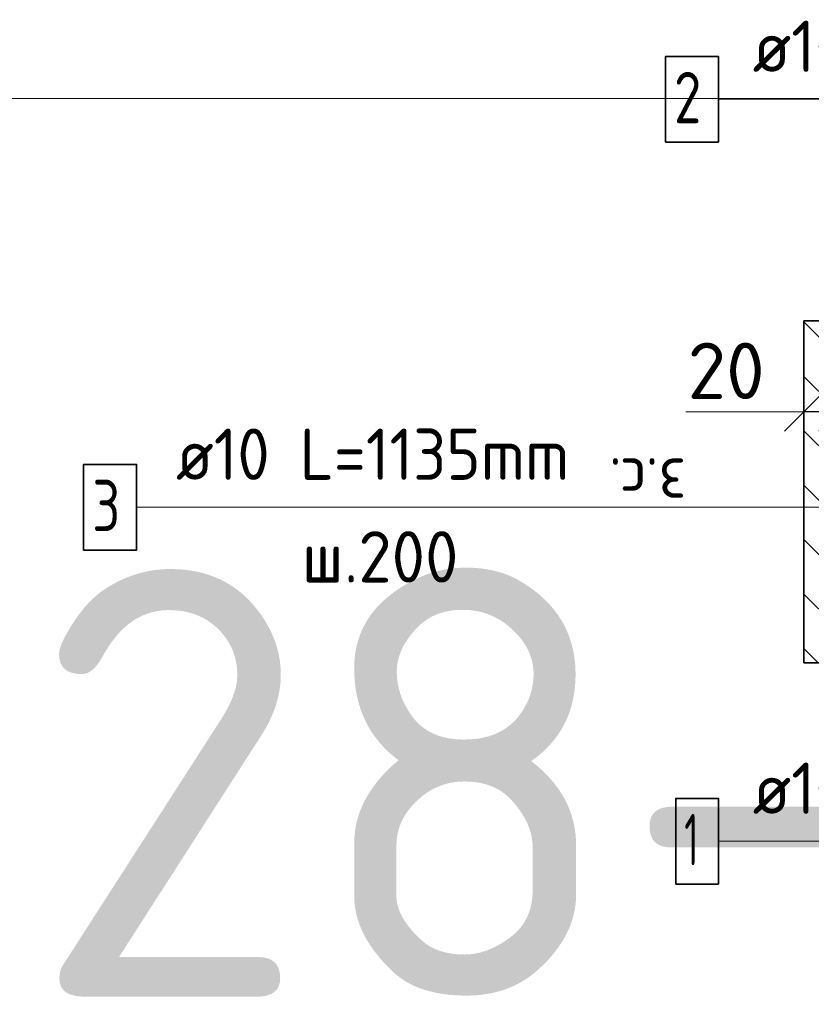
# Model space of a CAD drawing. Header units: metres. Extents: x -38 to 98, y -15 to 21.
# Tile 77 of 124: x 71.709 to 72.172, y 7.142 to 7.718. Entities that reach past the tile are written whole.
import ezdxf

# ---------------------------------------------------------------- set-up
doc = ezdxf.new("R2010")
doc.units = ezdxf.units.M
doc.header["$PDMODE"] = 65
for name, color, linetype, lineweight in [('XR$3$Арм. стержнями верхней зоны', 180, 'Continuous', 35), ('XR$3$Арм. стержнями нижней зоны', 180, 'Continuous', 35), ('XR$3$Арм.стержн. Арматура края', 96, 'Continuous', 35), ('XR$3$Размерная линия_ общее', 7, 'Continuous', 13), ('XR$5$Арм. стержнями верхней зоны', 180, 'Continuous', 35), ('XR$5$Арм. стержнями нижней зоны', 180, 'Continuous', 35), ('XR$5$Арм.стержн. Арматура края', 96, 'Continuous', 35), ('XR$5$Размерная линия_ общее', 7, 'Continuous', 13)]:
    doc.layers.add(name, color=color, linetype=linetype, lineweight=lineweight)
doc.styles.add('ISOCPEUR', font='txt')
doc.dimstyles.new('DIMSTYLE_11', dxfattribs={"dimtxt": 0.033, "dimasz": 0.0375, "dimexe": 0, "dimexo": 0, "dimgap": 0.0165, "dimtad": 2, "dimdec": 0, "dimlfac": 1000, "dimrnd": 1, "dimzin": 12, "dimdsep": 46, "dimtxsty": 'ISOCPEUR', "dimblk1": 'ALL_ML_STRICH', "dimblk2": 'ALL_ML_STRICH', "dimsah": 1, "dimcen": 0, "dimclrd": 7, "dimclre": 256, "dimclrt": 7, "dimadec": 0, "dimazin": 0, "dimtfac": 1, "dimtdec": 0, "dimtix": 1, "dimtmove": 2, "dimatfit": 3, "dimfxl": 0, "dimtvp": 1.2, "dimtzin": 0, "dimlwd": 0, "dimlwe": -3, "dimarcsym": 0})
pattern_1 = [(135, (0, 0), (-0.031819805, -0.031819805), [0.4, -0.05, 0, -0.05]), (135, (-0.01591, -0.01591), (-0.031819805, -0.031819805), [0.8, -0.1, 0.1, -0.1])]

# ---------------------------------------------------------------- blocks, each defined once
blk = doc.blocks.new('ALL_ML_STRICH')
at = {"color": 0, "linetype": 'ByBlock', "lineweight": -2}
for p, q in [((0, -0.5), (0, 0.5)), ((-0.3, -0.3), (0.3, 0.3)), ((-1, 0), (0.5, 0))]:
    blk.add_line(p, q, dxfattribs=at)
blk = doc.blocks.new('*D139')
at = {"layer": 'DEFPOINTS', "color": 7, "linetype": 'Continuous', "lineweight": 13, "transparency": 33554687}
for p in [(72.1875, 7.48857), (72.1875, 7.45358), (72.1675, 7.44858)]:
    blk.add_point(p, dxfattribs=at)
at = {"layer": 'XR$3$Размерная линия_ общее', "color": 253, "linetype": 'Continuous', "lineweight": -2, "true_color": 0xa0a0a0, "transparency": 33554687}
for p, q in [((72.1675, 7.46858), (72.1675, 7.48857)), ((72.1875, 7.47358), (72.1875, 7.48857))]:
    blk.add_line(p, q, dxfattribs=at)
at = {"layer": 'XR$3$Размерная линия_ общее', "color": 7, "linetype": 'Continuous', "lineweight": -2, "transparency": 33554687}
blk.add_line((72.1875, 7.48857), (72.1675, 7.48857), dxfattribs=at)
at = {"layer": 'XR$3$Размерная линия_ общее', "color": 7, "linetype": 'Continuous', "lineweight": 13, "transparency": 33554687, "xscale": 0.0375, "yscale": 0.0375, "zscale": 0.0375}
for p, rotation in [((72.1675, 7.48857), 180), ((72.1875, 7.48857), 360)]:
    blk.add_blockref('ALL_ML_STRICH', p, dxfattribs=dict(at, rotation=rotation))
at = {"layer": 'XR$3$Размерная линия_ общее', "color": 7, "linetype": 'Continuous', "lineweight": 13, "transparency": 33554687, "insert": (72.12208, 7.51257), "char_height": 0.033, "width": 0.066, "attachment_point": 5, "style": 'ISOCPEUR'}
blk.add_mtext('\\A1;{20}', dxfattribs=at)
at = {"layer": 'XR$3$Размерная линия_ общее', "color": 7, "linetype": 'Continuous', "lineweight": 13, "transparency": 33554687, "insert": (72.09879, 7.43451), "char_height": 0.027, "width": 0.00135, "attachment_point": 1, "rotation": 180, "line_spacing_factor": 0.60241, "style": 'ISOCPEUR'}
blk.add_mtext('з.с.', dxfattribs=at)
blk = doc.blocks.new('*D526')
at = {"layer": 'DEFPOINTS', "color": 7, "linetype": 'Continuous', "lineweight": 13, "transparency": 33554687}
for p in [(72.1875, 7.48857), (72.1875, 7.45358), (72.1675, 7.44858)]:
    blk.add_point(p, dxfattribs=at)
at = {"layer": 'XR$5$Размерная линия_ общее', "color": 253, "linetype": 'Continuous', "lineweight": -2, "true_color": 0xa0a0a0, "transparency": 33554687}
for p, q in [((72.1675, 7.46858), (72.1675, 7.48857)), ((72.1875, 7.47358), (72.1875, 7.48857))]:
    blk.add_line(p, q, dxfattribs=at)
at = {"layer": 'XR$5$Размерная линия_ общее', "color": 7, "linetype": 'Continuous', "lineweight": -2, "transparency": 33554687}
blk.add_line((72.1875, 7.48857), (72.1675, 7.48857), dxfattribs=at)
at = {"layer": 'XR$5$Размерная линия_ общее', "color": 7, "linetype": 'Continuous', "lineweight": 13, "transparency": 33554687, "xscale": 0.0375, "yscale": 0.0375, "zscale": 0.0375}
for p, rotation in [((72.1675, 7.48857), 180), ((72.1875, 7.48857), 360)]:
    blk.add_blockref('ALL_ML_STRICH', p, dxfattribs=dict(at, rotation=rotation))
at = {"layer": 'XR$5$Размерная линия_ общее', "color": 7, "linetype": 'Continuous', "lineweight": 13, "transparency": 33554687, "insert": (72.12208, 7.51257), "char_height": 0.033, "width": 0.066, "attachment_point": 5, "style": 'ISOCPEUR'}
blk.add_mtext('\\A1;{20}', dxfattribs=at)
at = {"layer": 'XR$5$Размерная линия_ общее', "color": 7, "linetype": 'Continuous', "lineweight": 13, "transparency": 33554687, "insert": (72.09879, 7.43451), "char_height": 0.027, "width": 0.00135, "attachment_point": 1, "rotation": 180, "line_spacing_factor": 0.60241, "style": 'ISOCPEUR'}
blk.add_mtext('з.с.', dxfattribs=at)

msp = doc.modelspace()

# ---------------------------------------------------------------- hatches: boundary and pattern name
at = {"linetype": 'Continuous', "lineweight": 13, "transparency": 33554687}
h = msp.add_hatch(dxfattribs=at)
h.set_pattern_fill('__________540', scale=0.015, style=0, pattern_type=2)
h.set_pattern_definition(pattern_1)
h.paths.add_polyline_path([(72.1675, 7.54188), (72.1675, 7.34188), (72.75595, 7.34188), (72.75595, 7.54188)], flags=0)
h = msp.add_hatch(dxfattribs=at)
h.set_pattern_fill('__________540', scale=0.015, style=0, pattern_type=2)
h.set_pattern_definition(pattern_1)
h.paths.add_polyline_path([(72.1675, 7.54188), (72.1675, 7.34188), (72.75595, 7.34188), (72.75595, 7.54188)], flags=0)

# ---------------------------------------------------------------- linework, layer by layer
at = {"color": 7, "linetype": 'Continuous', "lineweight": 13, "transparency": 33554687}
for p, q in [((86.41979, 7.67171), (67.91979, 7.67171)), ((72.1675, 7.48857), (72.0985, 7.48857)), ((72.1675, 7.48857), (72.0985, 7.48857))]:
    msp.add_line(p, q, dxfattribs=at)
at = {"color": 7, "linetype": 'Continuous', "lineweight": 35, "transparency": 33554687}
for p, q in [((72.1675, 7.54188), (72.1675, 7.34188)), ((72.75595, 7.54188), (72.1675, 7.54188)), ((72.1675, 7.54188), (72.1675, 7.34188)), ((72.75595, 7.54188), (72.1675, 7.54188)), ((72.1675, 7.34188), (72.75595, 7.34188)), ((72.1675, 7.34188), (72.75595, 7.34188))]:
    msp.add_line(p, q, dxfattribs=at)
at = {"layer": 'XR$3$Арм. стержнями верхней зоны', "color": 7, "linetype": 'Continuous', "lineweight": 13, "transparency": 33554687}
msp.add_line((72.1176, 7.6713), (72.3436, 7.6713), dxfattribs=at)
at = {"layer": 'XR$3$Арм. стержнями верхней зоны', "color": 7, "linetype": 'Continuous', "lineweight": 35, "transparency": 33554687}
msp.add_lwpolyline([(72.0866, 7.6463), (72.1176, 7.6463), (72.1176, 7.6963), (72.0866, 7.6963), (72.0866, 7.6463)], dxfattribs=at)
at = {"layer": 'XR$3$Арм. стержнями нижней зоны', "color": 7, "linetype": 'Continuous', "lineweight": 13, "transparency": 33554687}
msp.add_line((72.1176, 7.23758), (72.3436, 7.23758), dxfattribs=at)
at = {"layer": 'XR$3$Арм. стержнями нижней зоны', "color": 7, "linetype": 'Continuous', "lineweight": 35, "transparency": 33554687}
msp.add_lwpolyline([(72.0926, 7.21258), (72.1176, 7.21258), (72.1176, 7.26258), (72.0926, 7.26258), (72.0926, 7.21258)], dxfattribs=at)
at = {"layer": 'XR$3$Арм.стержн. Арматура края', "color": 7, "linetype": 'Continuous', "lineweight": 13, "transparency": 33554687}
for p, q in [((71.77746, 7.43284), (72.08746, 7.43284)), ((72.08746, 7.43284), (72.1925, 7.43284))]:
    msp.add_line(p, q, dxfattribs=at)
at = {"layer": 'XR$3$Арм.стержн. Арматура края', "color": 7, "linetype": 'Continuous', "lineweight": 35, "transparency": 33554687}
msp.add_lwpolyline([(71.74646, 7.40784), (71.77746, 7.40784), (71.77746, 7.45784), (71.74646, 7.45784), (71.74646, 7.40784)], dxfattribs=at)
at = {"layer": 'XR$5$Арм. стержнями верхней зоны', "color": 7, "linetype": 'Continuous', "lineweight": 13, "transparency": 33554687}
msp.add_line((72.1176, 7.6713), (72.3436, 7.6713), dxfattribs=at)
at = {"layer": 'XR$5$Арм. стержнями верхней зоны', "color": 7, "linetype": 'Continuous', "lineweight": 35, "transparency": 33554687}
msp.add_lwpolyline([(72.0866, 7.6463), (72.1176, 7.6463), (72.1176, 7.6963), (72.0866, 7.6963), (72.0866, 7.6463)], dxfattribs=at)
at = {"layer": 'XR$5$Арм. стержнями нижней зоны', "color": 7, "linetype": 'Continuous', "lineweight": 13, "transparency": 33554687}
msp.add_line((72.1176, 7.23758), (72.3436, 7.23758), dxfattribs=at)
at = {"layer": 'XR$5$Арм. стержнями нижней зоны', "color": 7, "linetype": 'Continuous', "lineweight": 35, "transparency": 33554687}
msp.add_lwpolyline([(72.0926, 7.21258), (72.1176, 7.21258), (72.1176, 7.26258), (72.0926, 7.26258), (72.0926, 7.21258)], dxfattribs=at)
at = {"layer": 'XR$5$Арм.стержн. Арматура края', "color": 7, "linetype": 'Continuous', "lineweight": 13, "transparency": 33554687}
for p, q in [((71.77746, 7.43284), (72.08746, 7.43284)), ((72.08746, 7.43284), (72.1925, 7.43284))]:
    msp.add_line(p, q, dxfattribs=at)
at = {"layer": 'XR$5$Арм.стержн. Арматура края', "color": 7, "linetype": 'Continuous', "lineweight": 35, "transparency": 33554687}
msp.add_lwpolyline([(71.74646, 7.40784), (71.77746, 7.40784), (71.77746, 7.45784), (71.74646, 7.45784), (71.74646, 7.40784)], dxfattribs=at)

# ---------------------------------------------------------------- texts
at = {"color": 7, "linetype": 'Continuous', "lineweight": 35, "transparency": 33554687, "insert": (70.35063, 7.14671), "char_height": 0.25, "width": 2.7437149, "attachment_point": 7, "style": 'ISOCPEUR'}
msp.add_mtext('\\W0.96;ГОСТ 34028-2016', dxfattribs=at)
at = {"layer": 'XR$3$Арм. стержнями верхней зоны', "color": 7, "linetype": 'Continuous', "lineweight": 25, "transparency": 33554687, "char_height": 0.03, "attachment_point": 7, "style": 'ISOCPEUR'}
for s, insert, width in [('\\W0.94;ø10 L=п.м.', (72.1376, 7.6873), 0.1999831), ('\\W0.78;2', (72.0916, 7.6573), 0.0326407)]:
    msp.add_mtext(s, dxfattribs=dict(at, insert=insert, width=width))
at = {"layer": 'XR$3$Арм. стержнями нижней зоны', "color": 7, "linetype": 'Continuous', "lineweight": 25, "transparency": 33554687, "char_height": 0.03, "attachment_point": 7, "style": 'ISOCPEUR'}
for s, insert, width in [('\\W0.94;ø10 L=п.м.', (72.1376, 7.25358), 0.1999831), ('\\W0.56;1', (72.0976, 7.22358), 0.0233333)]:
    msp.add_mtext(s, dxfattribs=dict(at, insert=insert, width=width))
at = {"layer": 'XR$3$Арм.стержн. Арматура края', "color": 7, "linetype": 'Continuous', "lineweight": 25, "transparency": 33554687, "char_height": 0.03, "attachment_point": 7, "style": 'ISOCPEUR'}
for s, insert, width in [('\\W0.92;ø10 L=1135mm ', (71.80046, 7.44884), 0.2806692), ('\\W0.78;3', (71.75146, 7.41884), 0.0326407), ('\\W0.95;ш.200 ', (71.87396, 7.38884), 0.1311995)]:
    msp.add_mtext(s, dxfattribs=dict(at, insert=insert, width=width))
at = {"layer": 'XR$5$Арм. стержнями верхней зоны', "color": 7, "linetype": 'Continuous', "lineweight": 25, "transparency": 33554687, "char_height": 0.03, "attachment_point": 7, "style": 'ISOCPEUR'}
for s, insert, width in [('\\W0.94;ø10 L=п.м.', (72.1376, 7.6873), 0.1999831), ('\\W0.78;2', (72.0916, 7.6573), 0.0326407)]:
    msp.add_mtext(s, dxfattribs=dict(at, insert=insert, width=width))
at = {"layer": 'XR$5$Арм. стержнями нижней зоны', "color": 7, "linetype": 'Continuous', "lineweight": 25, "transparency": 33554687, "char_height": 0.03, "attachment_point": 7, "style": 'ISOCPEUR'}
for s, insert, width in [('\\W0.94;ø10 L=п.м.', (72.1376, 7.25358), 0.1999831), ('\\W0.56;1', (72.0976, 7.22358), 0.0233333)]:
    msp.add_mtext(s, dxfattribs=dict(at, insert=insert, width=width))
at = {"layer": 'XR$5$Арм.стержн. Арматура края', "color": 7, "linetype": 'Continuous', "lineweight": 25, "transparency": 33554687, "char_height": 0.03, "attachment_point": 7, "style": 'ISOCPEUR'}
for s, insert, width in [('\\W0.92;ø10 L=1135mm ', (71.80046, 7.44884), 0.2806692), ('\\W0.78;3', (71.75146, 7.41884), 0.0326407), ('\\W0.95;ш.200 ', (71.87396, 7.38884), 0.1311995)]:
    msp.add_mtext(s, dxfattribs=dict(at, insert=insert, width=width))

# ---------------------------------------------------------------- dimensions: what is measured, and where the dimension line sits
at = {"layer": 'XR$3$Размерная линия_ общее', "color": 7, "linetype": 'Continuous', "lineweight": 13, "transparency": 33554687}
dim = msp.add_linear_dim(base=(72.1675, 7.48857), p1=(72.1875, 7.47358), p2=(72.1675, 7.46858), angle=180, text='<>\\Xз.с.', dimstyle='DIMSTYLE_11', override={"dimpost": '<>', "dimclrd": 7, "dimclre": 253, "dimclrt": 7, "dimlwd": 0, "dimlwe": 65533}, dxfattribs=at)
dim.commit()
dim.dimension.update_dxf_attribs({"geometry": '*D139', "text_midpoint": (72.12208, 7.51257), "dimtype": 160})
at = {"layer": 'XR$5$Размерная линия_ общее', "color": 7, "linetype": 'Continuous', "lineweight": 13, "transparency": 33554687}
dim = msp.add_linear_dim(base=(72.1675, 7.48857), p1=(72.1875, 7.47358), p2=(72.1675, 7.46858), angle=180, text='<>\\Xз.с.', dimstyle='DIMSTYLE_11', override={"dimpost": '<>', "dimclrd": 7, "dimclre": 253, "dimclrt": 7, "dimlwd": 0, "dimlwe": 65533}, dxfattribs=at)
dim.commit()
dim.dimension.update_dxf_attribs({"geometry": '*D526', "text_midpoint": (72.12208, 7.51257), "dimtype": 160})

doc.saveas('drawing.dxf')
